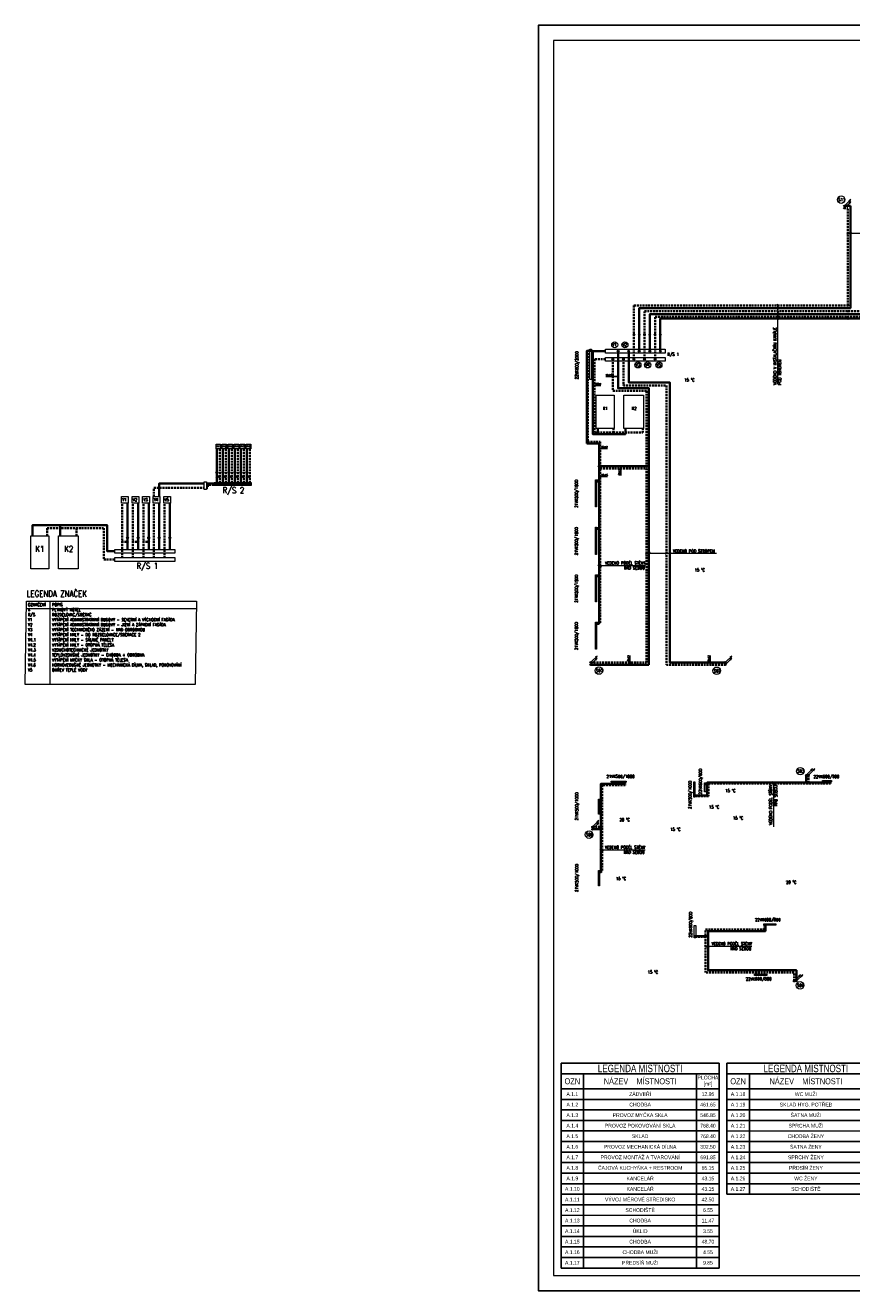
# Model space of a CAD drawing. Header units: millimetres. Extents: x 852228 to 2308442, y -221817 to -112108.
# Tile 1 of 24: x 852228 to 907067, y -196108 to -112108. Entities that reach past the tile are written whole.
import ezdxf
from ezdxf.enums import TextEntityAlignment as Align

# ---------------------------------------------------------------- set-up
doc = ezdxf.new("R2010")
doc.units = ezdxf.units.MM
doc.header["$LTSCALE"] = 10
doc.linetypes.add('DASHED', pattern=[19.05, 12.7, -6.35])
for name, color, linetype, lineweight in [('_UT_popis', 7, 'Continuous', 15), ('_UT_stoupacky', 70, 'Continuous', 15), ('_UT_telesa', 40, 'Continuous', 15), ('_UT_zarizeni', 50, 'Continuous', 15), ('AA_FORMÁTY TISK', 7, 'Continuous', 15), ('AA_Tabulky místností', 4, 'Continuous', 13), ('T-p_privodni', 1, 'Continuous', 35), ('T-p_zpetne', 5, 'DASHED', 35)]:
    doc.layers.add(name, color=color, linetype=linetype, lineweight=lineweight)
doc.layers.add('AA_FORMÁTY NETISK', color=40, linetype='Continuous', plot=False)
doc.layers.add('T-p_privodni-popis', color=7, linetype='Continuous')
doc.layers.add('T-p_zpetne-popis', color=7, linetype='Continuous')
doc.styles.add('Popis', font='simplex.shx', dxfattribs={"width": 0.85, "height": 150})
doc.styles.get("Standard").update_dxf_attribs({"font": 'ic-simplex.shx', "width": 0.8})

# ---------------------------------------------------------------- blocks, each defined once
blk = doc.blocks.new('*U49', base_point=(-300, 0))
blk.add_hatch(color=256).paths.add_polyline_path([(265, -50, 1), (225, -50, 1)])
at = {"color": 0, "linetype": 'ByBlock', "lineweight": -2}
for p, q in [((-300, -100), (-300, 0)), ((-300, 0), (300, 0)), ((300, 0), (300, -100)), ((300, -100), (-300, -100))]:
    blk.add_line(p, q, dxfattribs=at)
at = {"color": 0, "lineweight": -2}
for p, q in [((-260, -100), (-260, -100)), ((-160, -100), (-160, -100)), ((160, -100), (160, -100)), ((260, -100), (260, -100))]:
    blk.add_line(p, q, dxfattribs=at)
blk.add_circle((245, -50), 20)
blk = doc.blocks.new('*U46', base_point=(-400, 0))
blk.add_hatch(color=256).paths.add_polyline_path([(365, -50, 1), (325, -50, 1)])
at = {"color": 0, "linetype": 'ByBlock', "lineweight": -2}
for p, q in [((-400, -100), (-400, 0)), ((-400, 0), (400, 0)), ((400, 0), (400, -100)), ((400, -100), (-400, -100))]:
    blk.add_line(p, q, dxfattribs=at)
at = {"color": 0, "lineweight": -2}
for p, q in [((-360, -100), (-360, -100)), ((-260, -100), (-260, -100)), ((260, -100), (260, -100)), ((360, -100), (360, -100))]:
    blk.add_line(p, q, dxfattribs=at)
blk.add_circle((345, -50), 20)
blk = doc.blocks.new('*U51', base_point=(-500, 0))
blk.add_hatch(color=256).paths.add_polyline_path([(465, -33, 1), (425, -33, 1)])
at = {"color": 0, "linetype": 'ByBlock', "lineweight": -2}
for p, q in [((-500, -66), (-500, 0)), ((-500, 0), (500, 0)), ((500, 0), (500, -66)), ((500, -66), (-500, -66))]:
    blk.add_line(p, q, dxfattribs=at)
at = {"color": 0, "lineweight": -2}
for p, q in [((-460, -66), (-460, -66)), ((-360, -66), (-360, -66)), ((360, -66), (360, -66)), ((460, -66), (460, -66))]:
    blk.add_line(p, q, dxfattribs=at)
blk.add_circle((445, -33), 20)
blk = doc.blocks.new('*U50', base_point=(-900, 0))
blk.add_hatch(color=256).paths.add_polyline_path([(865, -33, 1), (825, -33, 1)])
at = {"color": 0, "linetype": 'ByBlock', "lineweight": -2}
for p, q in [((-900, -66), (-900, 0)), ((-900, 0), (900, 0)), ((900, 0), (900, -66)), ((900, -66), (-900, -66))]:
    blk.add_line(p, q, dxfattribs=at)
at = {"color": 0, "lineweight": -2}
for p, q in [((-860, -66), (-860, -66)), ((-760, -66), (-760, -66)), ((760, -66), (760, -66)), ((860, -66), (860, -66))]:
    blk.add_line(p, q, dxfattribs=at)
blk.add_circle((845, -33), 20)
blk = doc.blocks.new('*U48', base_point=(-1000, 0))
blk.add_hatch(color=256).paths.add_polyline_path([(965, -50, 1), (925, -50, 1)])
at = {"color": 0, "linetype": 'ByBlock', "lineweight": -2}
for p, q in [((-1000, -100), (-1000, 0)), ((-1000, 0), (1000, 0)), ((1000, 0), (1000, -100)), ((1000, -100), (-1000, -100))]:
    blk.add_line(p, q, dxfattribs=at)
at = {"color": 0, "lineweight": -2}
for p, q in [((-960, -100), (-960, -100)), ((-860, -100), (-860, -100)), ((860, -100), (860, -100)), ((960, -100), (960, -100))]:
    blk.add_line(p, q, dxfattribs=at)
blk.add_circle((945, -50), 20)
blk = doc.blocks.new('*U77')
at = {"color": 0, "linetype": 'ByBlock', "lineweight": -2}
for p, q in [((35, 35), (424, 424)), ((424, 424), (292, 345)), ((345, 292), (424, 424))]:
    blk.add_line(p, q, dxfattribs=at)
blk.add_circle((0, 0), 50, dxfattribs=at)
blk = doc.blocks.new('*U78')
at = {"color": 0, "linetype": 'ByBlock', "lineweight": -2}
for p, q in [((35, 35), (424, 424)), ((424, 424), (292, 345)), ((345, 292), (424, 424))]:
    blk.add_line(p, q, dxfattribs=at)
blk.add_circle((0, 0), 50, dxfattribs=at)
blk = doc.blocks.new('*U83')
at = {"color": 0, "linetype": 'ByBlock', "lineweight": -2}
for p, q in [((35, 35), (424, 424)), ((424, 424), (292, 345)), ((345, 292), (424, 424))]:
    blk.add_line(p, q, dxfattribs=at)
blk.add_circle((0, 0), 50, dxfattribs=at)
blk = doc.blocks.new('*U84')
at = {"color": 0, "linetype": 'ByBlock', "lineweight": -2}
for p, q in [((35, 35), (424, 424)), ((424, 424), (292, 345)), ((345, 292), (424, 424))]:
    blk.add_line(p, q, dxfattribs=at)
blk.add_circle((0, 0), 50, dxfattribs=at)
blk = doc.blocks.new('*U89')
at = {"color": 0, "linetype": 'ByBlock', "lineweight": -2}
for p, q in [((35, 35), (424, 424)), ((424, 424), (292, 345)), ((345, 292), (424, 424))]:
    blk.add_line(p, q, dxfattribs=at)
blk.add_circle((0, 0), 50, dxfattribs=at)
blk = doc.blocks.new('*U90')
at = {"color": 0, "linetype": 'ByBlock', "lineweight": -2}
for p, q in [((35, 35), (424, 424)), ((424, 424), (292, 345)), ((345, 292), (424, 424))]:
    blk.add_line(p, q, dxfattribs=at)
blk.add_circle((0, 0), 50, dxfattribs=at)
blk = doc.blocks.new('*U101')
at = {"color": 0, "linetype": 'ByBlock', "lineweight": -2}
for p, q in [((35, 35), (424, 424)), ((424, 424), (292, 345)), ((345, 292), (424, 424))]:
    blk.add_line(p, q, dxfattribs=at)
blk.add_circle((0, 0), 50, dxfattribs=at)
blk = doc.blocks.new('*U102')
at = {"color": 0, "linetype": 'ByBlock', "lineweight": -2}
for p, q in [((35, 35), (424, 424)), ((424, 424), (292, 345)), ((345, 292), (424, 424))]:
    blk.add_line(p, q, dxfattribs=at)
blk.add_circle((0, 0), 50, dxfattribs=at)
blk = doc.blocks.new('*U103')
at = {"color": 0, "linetype": 'ByBlock', "lineweight": -2}
for p, q in [((35, 35), (424, 424)), ((424, 424), (292, 345)), ((345, 292), (424, 424))]:
    blk.add_line(p, q, dxfattribs=at)
blk.add_circle((0, 0), 50, dxfattribs=at)
blk = doc.blocks.new('*U104')
at = {"color": 0, "linetype": 'ByBlock', "lineweight": -2}
for p, q in [((35, 35), (424, 424)), ((424, 424), (292, 345)), ((345, 292), (424, 424))]:
    blk.add_line(p, q, dxfattribs=at)
blk.add_circle((0, 0), 50, dxfattribs=at)
blk = doc.blocks.new('*U105')
at = {"color": 0, "linetype": 'ByBlock', "lineweight": -2}
for p, q in [((35, 35), (424, 424)), ((424, 424), (292, 345)), ((345, 292), (424, 424))]:
    blk.add_line(p, q, dxfattribs=at)
blk.add_circle((0, 0), 50, dxfattribs=at)
blk = doc.blocks.new('*U106')
at = {"color": 0, "linetype": 'ByBlock', "lineweight": -2}
for p, q in [((35, 35), (424, 424)), ((424, 424), (292, 345)), ((345, 292), (424, 424))]:
    blk.add_line(p, q, dxfattribs=at)
blk.add_circle((0, 0), 50, dxfattribs=at)
blk = doc.blocks.new('*U119')
at = {"color": 0, "linetype": 'ByBlock', "lineweight": -2}
for p, q in [((35, 35), (424, 424)), ((424, 424), (292, 345)), ((345, 292), (424, 424))]:
    blk.add_line(p, q, dxfattribs=at)
blk.add_circle((0, 0), 50, dxfattribs=at)
blk = doc.blocks.new('*U120')
at = {"color": 0, "linetype": 'ByBlock', "lineweight": -2}
for p, q in [((35, 35), (424, 424)), ((424, 424), (292, 345)), ((345, 292), (424, 424))]:
    blk.add_line(p, q, dxfattribs=at)
blk.add_circle((0, 0), 50, dxfattribs=at)
blk = doc.blocks.new('*T152')
at = {"layer": 'AA_Tabulky místností', "color": 0, "linetype": 'ByBlock', "lineweight": -2, "transparency": 16777216}
for p, q in [((0, 0), (-1, -8700)), ((0, 0), (10500, -1)), ((0, -700), (10500, -701)), ((1500, -700), (1499, -8700)), ((9000, -701), (8999, -8701)), ((10500, -1), (10499, -8701)), ((0, -1700), (10500, -1701)), ((0, -2400), (10500, -2401)), ((0, -3100), (10500, -3101)), ((0, -3800), (10500, -3801)), ((0, -4500), (10500, -4501)), ((-1, -5200), (10499, -5201)), ((-1, -5900), (10499, -5901)), ((-1, -6600), (10499, -6601)), ((-1, -7300), (10499, -7301)), ((-1, -8000), (10499, -8001)), ((-1, -8700), (10499, -8701))]:
    blk.add_line(p, q, dxfattribs=at)
at = {"layer": 'AA_Tabulky místností', "transparency": 16777216, "attachment_point": 5, "rotation": 359.99437}
for s, insert, char_height, width in [('LEGEND{\\Fc:\\program files\\ab studio\\cadkonplus 2018\\2018\\fonts\\ic-simplex|c238;A} MÍSTNOSTÍ', (5250, -351), 500, 10497), ('NÁZEV    MÍSTNOSTI', (5250, -1201), 400, 7497), ('PLOCHA [m²]', (9750, -1201), 250, 1497), ('OZN', (750, -1200), 400, 1497), ('A.1.18', (750, -2050), 250, 1497), ('WC MUŽI', (5250, -2051), 250, 7497), ('9.20', (9750, -2051), 250, 1497), ('A.1.19', (750, -2750), 250, 1497), ('A.1.20', (750, -3450), 250, 1497), ('SKLAD HYG. POTŘEB', (5250, -2751), 250, 7497), ('ŠATNA MUŽI', (5250, -3451), 250, 7497), ('31.05', (9750, -3451), 250, 1497), ('3.00', (9750, -2751), 250, 1497), ('A.1.21', (750, -4150), 250, 1497), ('SPRCHA MUŽI', (5250, -4151), 250, 7497), ('9.85', (9750, -4151), 250, 1497), ('A.1.22', (750, -4850), 250, 1497), ('CHODBA ŽENY', (5250, -4851), 250, 7497), ('3.20', (9750, -4851), 250, 1497), ('A.1.23', (749, -5550), 250, 1497), ('ŠATNA ŽENY ', (5249, -5551), 250, 7497), ('20.70', (9749, -5551), 250, 1497), ('A.1.24', (749, -6250), 250, 1497), ('PŘDSÍŃ ŽENY', (5249, -6951), 250, 7497), ('SPRCHY ŽENY', (5249, -6251), 250, 7497), ('9.85', (9749, -6251), 250, 1497), ('A.1.25', (749, -6950), 250, 1497), ('A.1.26', (749, -7650), 250, 1497), ('WC ŽENY', (5249, -7651), 250, 7497), ('8.95', (9749, -7651), 250, 1497), ('6.35', (9749, -6951), 250, 1497), ('A.1.27', (749, -8350), 250, 1497), ('SCHODIŠTĚ', (5249, -8351), 250, 7497), ('6.00', (9749, -8351), 250, 1497)]:
    blk.add_mtext(s, dxfattribs=dict(at, insert=insert, char_height=char_height, width=width))
blk = doc.blocks.new('*T154')
at = {"layer": 'AA_Tabulky místností', "color": 0, "linetype": 'ByBlock', "lineweight": -2, "transparency": 16777216}
for p, q in [((0, 0), (-1, -13600)), ((0, 0), (10500, -1)), ((0, -700), (10500, -701)), ((1500, -700), (1499, -13600)), ((9000, -701), (8999, -13601)), ((10500, -1), (10499, -13601)), ((0, -1700), (10500, -1701)), ((0, -2400), (10500, -2401)), ((0, -3100), (10500, -3101)), ((0, -3800), (10500, -3801)), ((0, -4500), (10500, -4501)), ((-1, -5200), (10499, -5201)), ((-1, -5900), (10499, -5901)), ((-1, -6600), (10499, -6601)), ((-1, -7300), (10499, -7301)), ((-1, -8000), (10499, -8001)), ((-1, -8700), (10499, -8701)), ((-1, -9400), (10499, -9401)), ((-1, -10100), (10499, -10101)), ((-1, -10800), (10499, -10801)), ((-1, -11500), (10499, -11501)), ((-1, -12200), (10499, -12201)), ((-1, -12900), (10499, -12901)), ((-1, -13600), (10499, -13601))]:
    blk.add_line(p, q, dxfattribs=at)
at = {"layer": 'AA_Tabulky místností', "transparency": 16777216, "attachment_point": 5, "rotation": 359.99437}
for s, insert, char_height, width in [('LEGEND{\\Fc:\\program files\\ab studio\\cadkonplus 2018\\2018\\fonts\\ic-simplex|c238;A} MÍSTNOSTÍ', (5250, -351), 500, 10497), ('NÁZEV    MÍSTNOSTI', (5250, -1201), 400, 7497), ('PLOCHA [m²]', (9750, -1201), 250, 1497), ('OZN', (750, -1200), 400, 1497), ('A.1.1', (750, -2050), 250, 1497), ('ZÁDVE{\\Fc:\\program files\\ab studio\\cadkonplus 2018\\2018\\fonts\\ic-simplex|c238;Ř}Í', (5250, -2051), 250, 7497), ('12.95', (9750, -2051), 250, 1497), ('A.1.2', (750, -2750), 250, 1497), ('A.1.3', (750, -3450), 250, 1497), ('PROVOZ MYČKA SKLA', (5250, -3451), 250, 7497), ('CHODBA', (5250, -2751), 250, 7497), ('461.65', (9750, -2751), 250, 1497), ('546.85', (9750, -3451), 250, 1497), ('A.1.4', (750, -4150), 250, 1497), ('PROVOZ POKOVOVÁNÍ SKLA', (5250, -4151), 250, 7497), ('768.40', (9750, -4151), 250, 1497), ('A.1.5', (750, -4850), 250, 1497), ('SKLAD', (5250, -4851), 250, 7497), ('768.40', (9750, -4851), 250, 1497), ('A.1.6', (749, -5550), 250, 1497), ('PROVOZ MECHANICKÁ DÍLNA', (5249, -5551), 250, 7497), ('302.50', (9749, -5551), 250, 1497), ('A.1.7', (749, -6250), 250, 1497), ('ČAJOVÁ KUCHYŇKA + RESTROOM', (5249, -6951), 250, 7497), ('PROVOZ MONTÁŽ A TVAROVÁNÍ', (5249, -6251), 250, 7497), ('691.85', (9749, -6251), 250, 1497), ('A.1.8', (749, -6950), 250, 1497), ('A.1.9', (749, -7650), 250, 1497), ('KANCELÁŘ', (5249, -7651), 250, 7497), ('43.15', (9749, -7651), 250, 1497), ('65.15', (9749, -6951), 250, 1497), ('A.1.10', (749, -8350), 250, 1497), ('KANCELÁŘ', (5249, -8351), 250, 7497), ('43.15', (9749, -8351), 250, 1497), ('A.1.11', (749, -9050), 250, 1497), ('VÝVOJ MĚROVÉ STŘEDISKO', (5249, -9051), 250, 7497), ('42.50', (9749, -9051), 250, 1497), ('A.1.12', (749, -9750), 250, 1497), ('SCHODIŠTĚ', (5249, -9751), 250, 7497), ('6.55', (9749, -9751), 250, 1497), ('A.1.13', (749, -10450), 250, 1497), ('{\\Fc:\\program files\\ab studio\\cadkonplus 2018\\2018\\fonts\\ic-simplex|c238;CHODBA}', (5249, -10451), 250, 7497), ('ÚKLID', (5249, -11151), 250, 7497), ('{\\Fc:\\program files\\ab studio\\cadkonplus 2018\\2018\\fonts\\ic-simplex|c238;11.47', (9749, -10451), 250, 1497), ('A.1.14', (749, -11150), 250, 1497), ('A.1.15', (749, -11850), 250, 1497), ('CHODBA', (5249, -11851), 250, 7497), ('48.70', (9749, -11851), 250, 1497), ('3.55', (9749, -11151), 250, 1497), ('A.1.16', (749, -12550), 250, 1497), ('CHODBA MUŽI', (5249, -12551), 250, 7497), ('4.55', (9749, -12551), 250, 1497), ('A.1.17', (749, -13250), 250, 1497), ('PŘEDSÍŇ MUŽI', (5249, -13251), 250, 7497), ('9.85', (9749, -13251), 250, 1497)]:
    blk.add_mtext(s, dxfattribs=dict(at, insert=insert, char_height=char_height, width=width))

msp = doc.modelspace()

# ---------------------------------------------------------------- hatches: boundary and pattern name
at = {"layer": '_UT_telesa'}
h = msp.add_hatch(color=256, dxfattribs=at)
h.dxf.hatch_style = 1
h.paths.add_polyline_path([(889770, -133721, 1), (889730, -133721, 1)])
h = msp.add_hatch(color=256, dxfattribs=at)
h.dxf.hatch_style = 1
h.paths.add_polyline_path([(890113, -142381, 1), (890073, -142381, 1)])
h = msp.add_hatch(color=256, dxfattribs=at)
h.dxf.hatch_style = 1
h.paths.add_polyline_path([(890113, -145531, 1), (890073, -145531, 1)])
h = msp.add_hatch(color=256, dxfattribs=at)
h.dxf.hatch_style = 1
h.paths.add_polyline_path([(890113, -148681, 1), (890073, -148681, 1)])
h = msp.add_hatch(color=256, dxfattribs=at)
h.dxf.hatch_style = 1
h.paths.add_polyline_path([(890113, -151831, 1), (890073, -151831, 1)])
h = msp.add_hatch(color=256, dxfattribs=at)
h.dxf.hatch_style = 1
h.paths.add_polyline_path([(891995, -162339, 1), (891995, -162299, 1)])
h = msp.add_hatch(color=256, dxfattribs=at)
h.dxf.hatch_style = 1
h.paths.add_polyline_path([(897365, -162491, 1), (897325, -162491, 1)])
h = msp.add_hatch(color=256, dxfattribs=at)
h.dxf.hatch_style = 1
h.paths.add_polyline_path([(905615, -162306, 1), (905615, -162266, 1)])
h = msp.add_hatch(color=256, dxfattribs=at)
h.dxf.hatch_style = 1
h.paths.add_polyline_path([(890323, -163576, 1), (890283, -163576, 1)])
h = msp.add_hatch(color=256, dxfattribs=at)
h.dxf.hatch_style = 1
h.paths.add_polyline_path([(896612, -163231, 1), (896652, -163231, 1)])
h = msp.add_hatch(color=256, dxfattribs=at)
h.dxf.hatch_style = 1
h.paths.add_polyline_path([(890323, -168326, 1), (890283, -168326, 1)])
h = msp.add_hatch(color=256, dxfattribs=at)
h.dxf.hatch_style = 1
h.paths.add_polyline_path([(901340, -171783, 1), (901340, -171823, 1)])
h = msp.add_hatch(color=256, dxfattribs=at)
h.dxf.hatch_style = 1
h.paths.add_polyline_path([(896645, -172571, 1), (896685, -172571, 1)])
h = msp.add_hatch(color=256, dxfattribs=at)
h.dxf.hatch_style = 1
h.paths.add_polyline_path([(900730, -175123, 1), (900730, -175163, 1)])

# ---------------------------------------------------------------- linework, layer by layer
at = {"layer": '_UT_popis'}
for points in [[(906885, -125830), (906814, -125901), (906744, -125971)], [(906814, -125901), (910411, -125901)], [(907052, -125830), (906981, -125901), (906911, -125971)], [(902095, -130626), (902166, -130697), (902237, -130767)], [(902095, -130804), (902166, -130875), (902237, -130946)], [(902095, -131020), (902166, -131091), (902237, -131162)], [(902166, -135913), (902165, -130697)], [(902095, -131217), (902166, -131288), (902237, -131358)], [(902095, -131392), (902166, -131463), (902237, -131534)], [(902095, -131507), (902166, -131577), (902237, -131648)], [(893521, -147074), (893450, -147145), (893379, -147215)], [(893450, -147145), (898102, -147145)], [(893685, -147074), (893615, -147145), (893544, -147215)], [(894841, -147074), (894770, -147145), (894699, -147215)], [(895068, -147074), (894997, -147145), (894927, -147215)], [(890232, -147917), (890303, -147988), (890374, -148058)], [(893380, -147987), (890302, -147987)], [(890314, -147917), (890384, -147988), (890455, -148058)], [(853854, -150324), (853854, -155868)], [(852314, -150813), (863589, -150813)], [(901813, -162307), (901884, -162377), (901955, -162448)], [(901813, -162371), (901884, -162441), (901955, -162512)], [(901884, -162377), (901884, -165315)], [(890356, -166791), (890427, -166862), (890498, -166933)], [(893367, -166861), (890426, -166861)], [(890438, -166791), (890508, -166862), (890579, -166933)], [(897300, -173195), (897371, -173265), (897442, -173336)], [(900441, -173264), (897371, -173264)], [(897466, -173194), (897536, -173264), (897607, -173335)]]:
    msp.add_lwpolyline(points, dxfattribs=at)
msp.add_lwpolyline([(852314, -150324), (863596, -150324), (863510, -155868), (852228, -155868)], close=True, dxfattribs=at)
at = {"layer": '_UT_stoupacky'}
for centre in [(906367, -123679), (890294, -154940), (898110, -154957), (903654, -161618), (889636, -165831), (903638, -175842)]:
    msp.add_circle(centre, 250, dxfattribs=at)
at = {"layer": '_UT_telesa'}
for centre in [(889750, -133721), (890093, -142381), (890093, -145531), (890093, -148681), (890093, -151831), (891995, -162319), (897345, -162491), (905615, -162286), (890303, -163576), (896632, -163231), (890303, -168326), (901340, -171803), (896665, -172571), (900730, -175143)]:
    msp.add_circle(centre, 20, dxfattribs=at)
at = {"layer": '_UT_zarizeni'}
for p, q in [((864878, -141818), (864937, -141726)), ((864996, -141818), (864878, -141818)), ((864937, -141726), (864996, -141818)), ((865278, -141818), (865337, -141726)), ((865396, -141818), (865278, -141818)), ((865337, -141726), (865396, -141818)), ((865678, -141818), (865737, -141726)), ((865796, -141818), (865678, -141818)), ((865737, -141726), (865796, -141818)), ((866078, -141818), (866137, -141726)), ((866196, -141818), (866078, -141818)), ((866137, -141726), (866196, -141818)), ((866478, -141818), (866537, -141726)), ((866596, -141818), (866478, -141818)), ((866537, -141726), (866596, -141818)), ((866878, -141818), (866937, -141726)), ((866996, -141818), (866878, -141818)), ((866937, -141726), (866996, -141818)), ((864987, -141975), (864887, -141975)), ((864887, -141975), (864937, -142059)), ((864887, -142143), (864937, -142059)), ((864987, -142143), (864887, -142143)), ((864937, -142059), (864987, -141975)), ((864937, -142059), (865023, -142008)), ((864937, -142059), (864987, -142143)), ((864937, -142059), (865023, -142110)), ((865023, -142008), (865023, -142059)), ((865023, -142110), (865023, -142059)), ((865387, -141975), (865287, -141975)), ((865287, -141975), (865337, -142059)), ((865287, -142143), (865337, -142059)), ((865387, -142143), (865287, -142143)), ((865337, -142059), (865387, -141975)), ((865337, -142059), (865423, -142008)), ((865337, -142059), (865387, -142143)), ((865337, -142059), (865423, -142110)), ((865423, -142008), (865423, -142059)), ((865423, -142110), (865423, -142059)), ((865787, -141975), (865687, -141975)), ((865687, -141975), (865737, -142059)), ((865687, -142143), (865737, -142059)), ((865787, -142143), (865687, -142143)), ((865737, -142059), (865787, -141975)), ((865737, -142059), (865823, -142008)), ((865737, -142059), (865787, -142143)), ((865737, -142059), (865823, -142110)), ((865823, -142008), (865823, -142059)), ((865823, -142110), (865823, -142059)), ((866187, -141975), (866087, -141975)), ((866087, -141975), (866137, -142059)), ((866087, -142143), (866137, -142059)), ((866187, -142143), (866087, -142143)), ((866137, -142059), (866187, -141975)), ((866137, -142059), (866223, -142008)), ((866137, -142059), (866187, -142143)), ((866137, -142059), (866223, -142110)), ((866223, -142008), (866223, -142059)), ((866223, -142110), (866223, -142059)), ((866587, -141975), (866487, -141975)), ((866487, -141975), (866537, -142059)), ((866487, -142143), (866537, -142059)), ((866587, -142143), (866487, -142143)), ((866537, -142059), (866587, -141975)), ((866537, -142059), (866623, -142008)), ((866537, -142059), (866587, -142143)), ((866537, -142059), (866623, -142110)), ((866623, -142008), (866623, -142059)), ((866623, -142110), (866623, -142059)), ((866987, -141975), (866887, -141975)), ((866887, -141975), (866937, -142059)), ((866887, -142143), (866937, -142059)), ((866987, -142143), (866887, -142143)), ((866937, -142059), (866987, -141975)), ((866937, -142059), (867023, -142008)), ((866937, -142059), (866987, -142143)), ((866937, -142059), (867023, -142110)), ((867023, -142008), (867023, -142059)), ((867023, -142110), (867023, -142059)), ((859014, -146072), (858955, -146164)), ((859073, -146164), (859014, -146072)), ((859714, -146072), (859655, -146164)), ((859773, -146164), (859714, -146072)), ((860414, -146072), (860355, -146164)), ((860473, -146164), (860414, -146072)), ((861114, -146072), (861055, -146164)), ((861173, -146164), (861114, -146072)), ((861814, -146072), (861755, -146164)), ((861873, -146164), (861814, -146072)), ((859014, -146406), (858928, -146355)), ((858928, -146355), (858928, -146406)), ((859014, -146406), (858928, -146457)), ((858928, -146457), (858928, -146406)), ((858955, -146164), (859073, -146164)), ((859014, -146406), (858965, -146322)), ((858965, -146322), (859065, -146322)), ((859014, -146406), (858965, -146490)), ((858965, -146490), (859065, -146490)), ((859065, -146322), (859014, -146406)), ((859065, -146490), (859014, -146406)), ((859714, -146406), (859628, -146355)), ((859628, -146355), (859628, -146406)), ((859714, -146406), (859628, -146457)), ((859628, -146457), (859628, -146406)), ((859655, -146164), (859773, -146164)), ((859714, -146406), (859665, -146322)), ((859665, -146322), (859765, -146322)), ((859714, -146406), (859665, -146490)), ((859665, -146490), (859765, -146490)), ((859765, -146322), (859714, -146406)), ((859765, -146490), (859714, -146406)), ((860414, -146406), (860328, -146355)), ((860328, -146355), (860328, -146406)), ((860414, -146406), (860328, -146457)), ((860328, -146457), (860328, -146406)), ((860355, -146164), (860473, -146164)), ((860414, -146406), (860365, -146322)), ((860365, -146322), (860465, -146322)), ((860414, -146406), (860365, -146490)), ((860365, -146490), (860465, -146490)), ((860465, -146322), (860414, -146406)), ((860465, -146490), (860414, -146406)), ((861055, -146164), (861173, -146164)), ((861755, -146164), (861873, -146164))]:
    msp.add_line(p, q, dxfattribs=at)
for points in [[(890728, -133613), (894697, -133613), (894697, -133863), (890728, -133863), (890728, -133613)], [(890728, -134150), (894697, -134150), (894697, -134400), (890728, -134400), (890728, -134150)], [(890120, -136666), (891300, -136666), (891300, -138866), (890120, -138866)], [(891950, -136666), (893250, -136666), (893250, -138866), (891950, -138866)], [(864887, -139918), (865187, -139918), (865187, -140218), (864887, -140218)], [(865287, -139918), (865587, -139918), (865587, -140218), (865287, -140218)], [(865687, -139918), (865987, -139918), (865987, -140218), (865687, -140218)], [(866087, -139918), (866387, -139918), (866387, -140218), (866087, -140218)], [(866487, -139918), (866787, -139918), (866787, -140218), (866487, -140218)], [(866887, -139918), (867187, -139918), (867187, -140218), (866887, -140218)], [(864104, -142414), (864254, -142414), (864254, -142914), (864104, -142914)], [(864754, -142464), (867215, -142463), (867215, -142663), (864754, -142664), (864754, -142464)], [(858614, -143387), (859064, -143387), (859064, -143837), (858614, -143837)], [(859314, -143387), (859764, -143387), (859764, -143837), (859314, -143837)], [(860014, -143387), (860464, -143387), (860464, -143837), (860014, -143837)], [(860714, -143387), (861164, -143387), (861164, -143837), (860714, -143837)], [(861414, -143387), (861864, -143387), (861864, -143837), (861414, -143837)], [(852601, -145992), (853781, -145992), (853781, -148192), (852601, -148192)], [(854431, -145992), (855731, -145992), (855731, -148192), (854431, -148192)], [(858174, -146906), (862143, -146906), (862143, -147156), (858174, -147156), (858174, -146906)], [(858174, -147442), (862143, -147442), (862143, -147692), (858174, -147692), (858174, -147442)]]:
    msp.add_lwpolyline(points, close=True, dxfattribs=at)
for points in [[(867215, -142563), (864754, -142563)], [(852601, -145992), (852701, -145992)]]:
    msp.add_lwpolyline(points, dxfattribs=at)
for centre, radius in [((906814, -130697), 50), ((906814, -130875), 50), ((906814, -131091), 50), ((906814, -131288), 50), ((906814, -131463), 50), ((906814, -131577), 50), ((892618, -132646), 50), ((892968, -132646), 50), ((893318, -132646), 50), ((893668, -132646), 50), ((894018, -132646), 50), ((894368, -132646), 50), ((891341, -133319), 200), ((892021, -133319), 200), ((891218, -134270), 60), ((891568, -133730), 60), ((891918, -134270), 60), ((892268, -133738), 60), ((892618, -134270), 60), ((892968, -133738), 60), ((893318, -134270), 60), ((893668, -133738), 60), ((894018, -134270), 60), ((894368, -133738), 60), ((892882, -134655), 200), ((893528, -134655), 200), ((894276, -134655), 200), ((864937, -141791), 65), ((865337, -141791), 65), ((865737, -141791), 65), ((866137, -141791), 65), ((866537, -141791), 65), ((866937, -141791), 65), ((890303, -141378), 50), ((890384, -141523), 50), ((859014, -146137), 65), ((859714, -146137), 65), ((860414, -146137), 65), ((861114, -146137), 65), ((861814, -146137), 65)]:
    msp.add_circle(centre, radius, dxfattribs=at)
at = {"layer": 'AA_FORMÁTY NETISK'}
msp.add_lwpolyline([(1005077, -112108), (886277, -112108), (886277, -196108), (1005077, -196108)], close=True, dxfattribs=at)
at = {"layer": 'AA_FORMÁTY TISK'}
msp.add_lwpolyline([(1004077, -113108), (887277, -113108), (887277, -195108), (1004077, -195108)], close=True, dxfattribs=at)
at = {"layer": 'T-p_privodni'}
for points in [[(892968, -133738), (892968, -130875), (906981, -130875), (906981, -124096)], [(906580, -124096), (906981, -124096)], [(893668, -133738), (893668, -131288), (947165, -131288)], [(894368, -133738), (894368, -131577), (925237, -131577), (925237, -140205), (919490, -140205)], [(889750, -133721), (889491, -133721), (889491, -139864)], [(890728, -133730), (889880, -133730), (889880, -139240), (890220, -139240)], [(891568, -133730), (891568, -136206), (893615, -136206), (893615, -154551)], [(892268, -133738), (892268, -135818), (894997, -135818), (894997, -154402), (898680, -154401)], [(890220, -138866), (890220, -139240)], [(890220, -139240), (892050, -139240), (892050, -138866)], [(890220, -139240), (890366, -139240)], [(864937, -142563), (864937, -140218)], [(865337, -142563), (865337, -140218)], [(865737, -142563), (865737, -140218)], [(866137, -142563), (866137, -140218)], [(866537, -142563), (866537, -140218)], [(866937, -142563), (866937, -140218)], [(889491, -139864), (890303, -139864), (890303, -141647)], [(890093, -151831), (890303, -151831), (890303, -141647)], [(890303, -141378), (893615, -141378)], [(861114, -143387), (861114, -142514), (864104, -142514)], [(864254, -142514), (864754, -142514)], [(890093, -142381), (890303, -142381)], [(859014, -146906), (859014, -143837)], [(859714, -146906), (859714, -143837)], [(860414, -146906), (860414, -143837)], [(861114, -146906), (861114, -143837)], [(861814, -146906), (861814, -143837)], [(852701, -145992), (852701, -145292), (857663, -145292), (857663, -147022), (858174, -147022)], [(854531, -145992), (854531, -145292)], [(890093, -145531), (890303, -145531)], [(890093, -148681), (890303, -148681)], [(889750, -154551), (893615, -154551)], [(904050, -161881), (904051, -162377)], [(890426, -163576), (890426, -162457), (891995, -162457), (891995, -162319)], [(897474, -162491), (897474, -163231), (896632, -163231)], [(897345, -162491), (897474, -162491), (897474, -162377), (905615, -162377), (905615, -162286)], [(890303, -163576), (890426, -163576), (890426, -168326), (890303, -168326)], [(889865, -165476), (890426, -165476)], [(903400, -175561), (903400, -174834), (897536, -174834), (897536, -172233), (901340, -172233), (901340, -171803)], [(896665, -172571), (897536, -172571)], [(900730, -175143), (900730, -174834)]]:
    msp.add_lwpolyline(points, dxfattribs=at)
at = {"layer": 'T-p_privodni-popis', "color": 3}
for p, q in [((897629, -154357), (897718, -154446)), ((897629, -154507), (897718, -154596))]:
    msp.add_line(p, q, dxfattribs=at)
at = {"layer": 'T-p_privodni-popis', "color": 2}
msp.add_line((897673, -153932), (897673, -154592), dxfattribs=at)
at = {"layer": 'T-p_zpetne'}
for points in [[(892618, -134270), (892618, -130697), (906814, -130697), (906814, -124246)], [(906580, -124246), (906814, -124246)], [(893318, -134270), (893318, -131091), (946919, -131091)], [(894018, -134270), (894018, -131463), (925351, -131463), (925351, -140337), (919490, -140337)], [(889750, -133671), (889548, -133671), (889548, -139749)], [(890728, -134270), (890009, -134270), (890009, -139144), (891250, -139144)], [(891218, -134270), (891218, -136375), (893450, -136375), (893450, -154401)], [(891918, -134270), (891918, -136020), (894770, -136020), (894770, -154551), (898680, -154551)], [(891250, -138866), (891250, -139145)], [(891250, -139145), (893200, -139145), (893200, -138866)], [(865137, -142664), (865137, -140218)], [(865537, -142664), (865537, -140218)], [(865937, -142664), (865937, -140218)], [(866337, -142664), (866337, -140218)], [(866737, -142664), (866737, -140218)], [(867137, -142664), (867137, -140218)], [(889548, -139749), (890384, -139749), (890384, -141480)], [(890093, -151781), (890384, -151781), (890384, -141480)], [(890384, -141523), (893450, -141523)], [(864754, -142614), (864347, -142614), (864347, -142814), (864254, -142814)], [(865023, -142059), (865137, -142059)], [(865423, -142059), (865537, -142059)], [(865823, -142059), (865937, -142059)], [(866223, -142059), (866337, -142059)], [(866623, -142059), (866737, -142059)], [(867023, -142059), (867137, -142059)], [(890093, -142331), (890385, -142331)], [(860764, -143387), (860764, -142814), (864104, -142814)], [(858664, -147442), (858664, -143837)], [(859364, -147442), (859364, -143837)], [(860064, -147442), (860064, -143837)], [(860764, -147442), (860764, -143837)], [(861464, -147442), (861464, -143837)], [(853681, -145992), (853681, -145492), (857435, -145492), (857435, -147562), (858174, -147562)], [(855631, -145992), (855631, -145492)], [(890093, -145481), (890384, -145481)], [(858928, -146406), (858664, -146406)], [(859628, -146406), (859364, -146406)], [(860328, -146406), (860064, -146406)], [(890093, -148631), (890386, -148631)], [(889750, -154401), (893450, -154401)], [(904200, -161881), (904200, -162438)], [(892045, -162319), (892045, -162557), (890518, -162557), (890518, -168276), (890303, -168276)], [(897564, -162441), (897564, -163281), (896632, -163281)], [(897345, -162441), (897564, -162441)], [(897564, -162441), (905665, -162441), (905665, -162286)], [(890303, -163526), (890518, -163526)], [(889865, -165326), (890518, -165326)], [(903250, -175561), (903250, -174991), (897371, -174991), (897371, -172126), (901290, -172126), (901290, -171803)], [(896665, -172621), (897371, -172621)], [(900680, -175143), (900680, -174991)]]:
    msp.add_lwpolyline(points, dxfattribs=at)
at = {"layer": 'T-p_zpetne-popis', "color": 3}
for p, q in [((889925, -135968), (889836, -136057)), ((890053, -135968), (889964, -136057)), ((891262, -135381), (891174, -135469)), ((891612, -135381), (891524, -135469)), ((890347, -140157), (890259, -140246)), ((890429, -140157), (890340, -140246)), ((891701, -141334), (891790, -141422)), ((891701, -141479), (891790, -141567)), ((890347, -142018), (890259, -142106)), ((890429, -142018), (890340, -142106)), ((892297, -154357), (892386, -154446)), ((892297, -154507), (892386, -154596))]:
    msp.add_line(p, q, dxfattribs=at)
at = {"layer": 'T-p_zpetne-popis', "color": 2}
for p, q in [((890416, -136012), (889855, -136012)), ((890749, -135425), (891610, -135425)), ((890857, -140201), (890278, -140201)), ((891745, -141992), (891745, -141346)), ((890873, -142062), (890278, -142062)), ((892342, -153932), (892341, -154574))]:
    msp.add_line(p, q, dxfattribs=at)

# ---------------------------------------------------------------- block references
for name, p in [('*T154', (887779, -181005)), ('*T152', (898779, -181006))]:
    msp.add_blockref(name, p)
at = {"layer": '_UT_stoupacky'}
for name, p in [('*U119', (906580, -124096)), ('*U120', (906580, -124246)), ('*U89', (889750, -154401)), ('*U90', (889750, -154551)), ('*U77', (898680, -154401)), ('*U83', (898680, -154401)), ('*U78', (898680, -154551)), ('*U84', (898680, -154551)), ('*U105', (904050, -161881)), ('*U106', (904200, -161881)), ('*U103', (889865, -165326)), ('*U104', (889865, -165476)), ('*U102', (903250, -175561)), ('*U101', (903400, -175561))]:
    msp.add_blockref(name, p, dxfattribs=at)
at = {"layer": '_UT_telesa'}
for name, p, rotation in [('*U48', (889700, -135616), 90), ('*U50', (890060, -144076), 89.99999999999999), ('*U50', (890060, -147226), 89.99999999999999), ('*U50', (890060, -150376), 89.99999999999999), ('*U50', (890060, -153526), 89.99999999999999), ('*U51', (896665, -162336), 270), ('*U49', (897295, -162986), 89.99999999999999), ('*U51', (890270, -164471), 89.99999999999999), ('*U51', (890270, -169221), 89.99999999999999), ('*U46', (896715, -171876), 270), ('*U46', (902035, -171853), 180), ('*U46', (901425, -175193), 180)]:
    msp.add_blockref(name, p, dxfattribs=dict(at, rotation=rotation))
for name, p in [('*U51', (891100, -162286)), ('*U49', (905120, -162236))]:
    msp.add_blockref(name, p, dxfattribs=at)

# ---------------------------------------------------------------- texts
at = {"layer": '_UT_popis', "char_height": 200, "rotation": 90, "style": 'Popis'}
for s, insert, attachment_point in [('\\fsimplex|b0|i0|c0|p0;\\W0.85;VEDENO V INSTALAČNÍM KANÁLE', (901878, -135973), 1), ('{\\fsimplex|b0|i0|c238|p2;POD TERÉNEM}', (902179, -135973), 1), ('\\fsimplex|b0|i0|c0|p0;\\W0.85;VEDENO PODÉL STĚNY', (901596, -162506), 3), ('\\fsimplex|b0|i0|c0|p0;\\W0.85;NAD SEBOU', (901924, -162544), 3)]:
    msp.add_mtext_dynamic_manual_height_columns(s, width=4855.27, gutter_width=500, heights=[2626], dxfattribs=dict(at, insert=insert, attachment_point=attachment_point))
at = {"layer": '_UT_popis', "char_height": 200, "style": 'Popis'}
for s, width, gutter_width, heights, insert, attachment_point in [('\\fsimplex|b0|i0|c0|p0;\\W0.85;VEDENO POD STROPEM', 4855.27, 500, [2626], (895203, -146911), 1), ('\\fsimplex|b0|i0|c0|p0;\\W0.85;VEDENO PODÉL STĚNY', 4855.27, 500, [2626], (893380, -147699), 3), ('\\fsimplex|b0|i0|c0|p0;\\W0.85;NAD SEBOU', 4855.27, 500, [2626], (893342, -148027), 3), ('{\\Fsimplex|c238;OZNAČENÍ^IPOPIS\\PK^I^IPLYNOVÝ KOTEL\\PR/S^I^IROZDĚLOVAČ/SBĚRAČ\\PV1^I^IVYTÁPĚNÍ ADMINISTRATIVNÍ BUDOVY - SEVERNÍ A VÝCHODNÍ FASÁDA\\PV2 ^I^IVYTÁPĚNÍ ADMINISTRATIVNÍ BUDOVY - JIŽNÍ A ZÁPADNÍ FASÁDA\\PV3^I^IVYTÁPĚNÍ TECHNICKÉHO ZÁZEMÍ - NAD OBROBNOU\\PV4^I^IVYTÁPĚNÍ HALY - DO ROZDĚLOVAČE/SBĚRAČE 2\\PV4.1^I^IVYTÁPĚNÍ HALY - SÁLAVÉ PANELY\\PV4.2^I^IVYTÁPĚNÍ HALY - OTOPNÁ TĚLESA\\PV4.3^I^IVZDUCHOTECHNICKÉ JEDNOTKY\\PV4.4^I^ITEPLOVZDUŠNÉ JEDNOTKY - CHODBA + OBROBNA\\PV4.5^I^IVYTÁPĚNÍ MYČKY SKLA - OTOPNÁ TĚLESA\\PV4.6^I^IHORKOVZDUŠNÉ JEDNOTKY - MECHANICKÁ DÍLNA, SKLAD, POKOVOVÁNÍ\\PV5^I^IOHŘEV TEPLÉ VODY}', 42985.14, 750, [15487], (852400, -150468), 1), ('\\fsimplex|b0|i0|c0|p0;\\W0.85;VEDENO PODÉL STĚNY', 4855.27, 500, [2626], (893370, -166573), 3), ('\\fsimplex|b0|i0|c0|p0;\\W0.85;NAD SEBOU', 4855.27, 500, [2626], (893332, -166902), 3), ('\\fsimplex|b0|i0|c0|p0;\\W0.85;VEDENO PODÉL STĚNY', 4855.27, 500, [2626], (900444, -172977), 3), ('\\fsimplex|b0|i0|c0|p0;\\W0.85;NAD SEBOU', 4855.27, 500, [2626], (900407, -173305), 3)]:
    msp.add_mtext_dynamic_manual_height_columns(s, width=width, gutter_width=gutter_width, heights=heights, dxfattribs=dict(at, insert=insert, attachment_point=attachment_point))
at = {"layer": '_UT_popis', "lineweight": 35, "insert": (852320, -149637), "char_height": 400, "attachment_point": 1, "style": 'Popis'}
msp.add_mtext_dynamic_manual_height_columns('{\\Fsimplex|c238;LEGENDA ZNAČEK}', width=42985.14, gutter_width=750, heights=[15487], dxfattribs=at)
at = {"layer": '_UT_stoupacky', "char_height": 200, "attachment_point": 1, "style": 'Popis'}
for s, insert in [('\\fsimplex|b0|i0|c0|p0;\\W0.85;S11', (906176, -123584)), ('\\fsimplex|b0|i0|c0|p0;\\W0.85;S07', (890104, -154844)), ('\\fsimplex|b0|i0|c0|p0;\\W0.85;S02', (897919, -154862)), ('\\fsimplex|b0|i0|c0|p0;\\W0.85;S03', (903463, -161523)), ('\\fsimplex|b0|i0|c0|p0;\\W0.85;S08\\P', (889446, -165736)), ('\\fsimplex|b0|i0|c0|p0;\\W0.85;S09', (903447, -175747))]:
    msp.add_mtext_dynamic_manual_height_columns(s, width=4855.27, gutter_width=500, heights=[2626], dxfattribs=dict(at, insert=insert))
at = {"layer": '_UT_telesa', "char_height": 200, "attachment_point": 1, "rotation": 90, "style": 'Popis'}
for s, width, insert in [('\\fsimplex|b0|i0|c0|p0;\\W0.85;22VK600/2000', 4855.27, (888727, -135605)), ('\\fsimplex|b0|i0|c0|p0;\\W0.85;21VK500/1800\\P', 5871.89, (888698, -144132)), ('\\fsimplex|b0|i0|c0|p0;\\W0.85;21VK500/1800\\P', 5871.89, (888698, -147282)), ('\\fsimplex|b0|i0|c0|p0;\\W0.85;21VK500/1800\\P', 5871.89, (888698, -150432)), ('\\fsimplex|b0|i0|c0|p0;\\W0.85;21VK500/1800\\P', 5871.89, (888698, -153582)), ('\\fsimplex|b0|i0|c0|p0;\\W0.85;22VK600/600\\P', 5871.89, (896926, -163163)), ('\\fsimplex|b0|i0|c0|p0;\\W0.85;21VK500/1000\\P', 5871.89, (896241, -164123)), ('\\fsimplex|b0|i0|c0|p0;\\W0.85;21VK500/1000\\P', 5871.89, (888725, -164885)), ('\\fsimplex|b0|i0|c0|p0;\\W0.85;21VK500/1000\\P', 5871.89, (888725, -169635)), ('\\fsimplex|b0|i0|c0|p0;\\W0.85;22VK600/800\\P', 5871.89, (896272, -172660))]:
    msp.add_mtext_dynamic_manual_height_columns(s, width=width, gutter_width=500, heights=[2626], dxfattribs=dict(at, insert=insert))
at = {"layer": '_UT_telesa', "char_height": 200, "attachment_point": 1, "style": 'Popis'}
for s, insert in [('\\fsimplex|b0|i0|c0|p0;\\W0.85;21VK500/1000\\P', (890799, -161872)), ('\\fsimplex|b0|i0|c0|p0;\\W0.85;22VK600/600\\P', (904542, -161877)), ('\\fsimplex|b0|i0|c0|p0;\\W0.85;22VK600/800\\P', (900653, -171381)), ('\\fsimplex|b0|i0|c0|p0;\\W0.85;22VK600/800\\P', (900044, -175307))]:
    msp.add_mtext_dynamic_manual_height_columns(s, width=5871.89, gutter_width=500, heights=[2626], dxfattribs=dict(at, insert=insert))
at = {"layer": '_UT_zarizeni', "attachment_point": 5, "style": 'Popis'}
for s, insert, char_height in [('{\\fsimplex|b0|i0|c238|p2;V1}', (891325, -133310), 200), ('{\\fsimplex|b0|i0|c238|p2;V2}', (892005, -133310), 200), ('{\\fsimplex|b0|i0|c238|p2;R/S 1}', (895214, -133981), 200), ('{\\fsimplex|b0|i0|c238|p2;V3}', (892866, -134646), 200), ('{\\fsimplex|b0|i0|c238|p2;V4}', (893511, -134646), 200), ('{\\fsimplex|b0|i0|c238|p2;V5}', (894260, -134646), 200), ('{\\fsimplex|b0|i0|c238|p2;15 °C}', (896298, -135650), 200), ('{\\fsimplex|b0|i0|c238|p2;K1}', (890713, -137541), 200), ('{\\fsimplex|b0|i0|c238|p2;K2}', (892630, -137541), 200), ('{\\fsimplex|b0|i0|c238|p2;V4.1}', (865032, -140056), 100), ('{\\fsimplex|b0|i0|c238|p2;V4.2}', (865432, -140056), 100), ('{\\fsimplex|b0|i0|c238|p2;V4.3}', (865832, -140056), 100), ('{\\fsimplex|b0|i0|c238|p2;V4.4}', (866232, -140056), 100), ('{\\fsimplex|b0|i0|c238|p2;V4.5}', (866632, -140056), 100), ('{\\fsimplex|b0|i0|c238|p2;V4.6}', (867032, -140056), 100), ('{\\fsimplex|b0|i0|c238|p2;V1}', (858807, -143604), 200), ('{\\fsimplex|b0|i0|c238|p2;V2}', (859507, -143604), 200), ('{\\fsimplex|b0|i0|c238|p2;V3}', (860207, -143604), 200), ('{\\fsimplex|b0|i0|c238|p2;V4}', (860907, -143604), 200), ('{\\fsimplex|b0|i0|c238|p2;V5}', (861607, -143604), 200), ('{\\fsimplex|b0|i0|c238|p2;R/S 2}', (866038, -143041), 400), ('{\\fsimplex|b0|i0|c238|p2;K1}', (853193, -146867), 400), ('{\\fsimplex|b0|i0|c238|p2;K2}', (855110, -146867), 400), ('{\\fsimplex|b0|i0|c238|p2;R/S 1}', (860326, -148061), 400), ('{\\fsimplex|b0|i0|c238|p2;15 °C}', (896984, -148261), 200), ('{\\fsimplex|b0|i0|c238|p2;15 °C}', (899020, -162918), 200), ('{\\fsimplex|b0|i0|c238|p2;15 °C}', (897939, -164003), 200), ('{\\fsimplex|b0|i0|c238|p2;15 °C}', (899525, -164732), 200), ('{\\fsimplex|b0|i0|c238|p2;20 °C}', (892003, -164842), 200), ('{\\fsimplex|b0|i0|c238|p2;15 °C}', (895370, -165483), 200), ('{\\fsimplex|b0|i0|c238|p2;15 °C}', (891756, -168751), 200), ('{\\fsimplex|b0|i0|c238|p2;20 °C}', (903055, -168989), 200), ('{\\fsimplex|b0|i0|c238|p2;15 °C}', (893874, -174962), 200)]:
    msp.add_mtext_dynamic_manual_height_columns(s, width=4855.27, gutter_width=500, heights=[2626], dxfattribs=dict(at, insert=insert, char_height=char_height))
at = {"layer": 'T-p_privodni-popis', "color": 3, "style": 'Popis', "width": 0.8}
msp.add_text('54x1,5', height=100, rotation=90, dxfattribs=at).set_placement((897623, -153932), align=Align.RIGHT)
at = {"layer": 'T-p_zpetne-popis', "color": 3, "style": 'Popis', "width": 0.8}
for s, p in [('108x4', (890416, -135962)), ('18x1,2', (890857, -140151)), ('28x1,5', (890873, -142012))]:
    msp.add_text(s, height=100, dxfattribs=at).set_placement(p, align=Align.RIGHT)
for s, rotation, p in [('42x1,5', 360, (890749, -135375)), ('28x1,5', 90, (891695, -141977))]:
    msp.add_text(s, height=100, rotation=rotation, dxfattribs=at).set_placement(p)
msp.add_text('35x1,5', height=100, rotation=89.97622, dxfattribs=at).set_placement((892292, -153932), align=Align.RIGHT)

doc.saveas('drawing.dxf')
